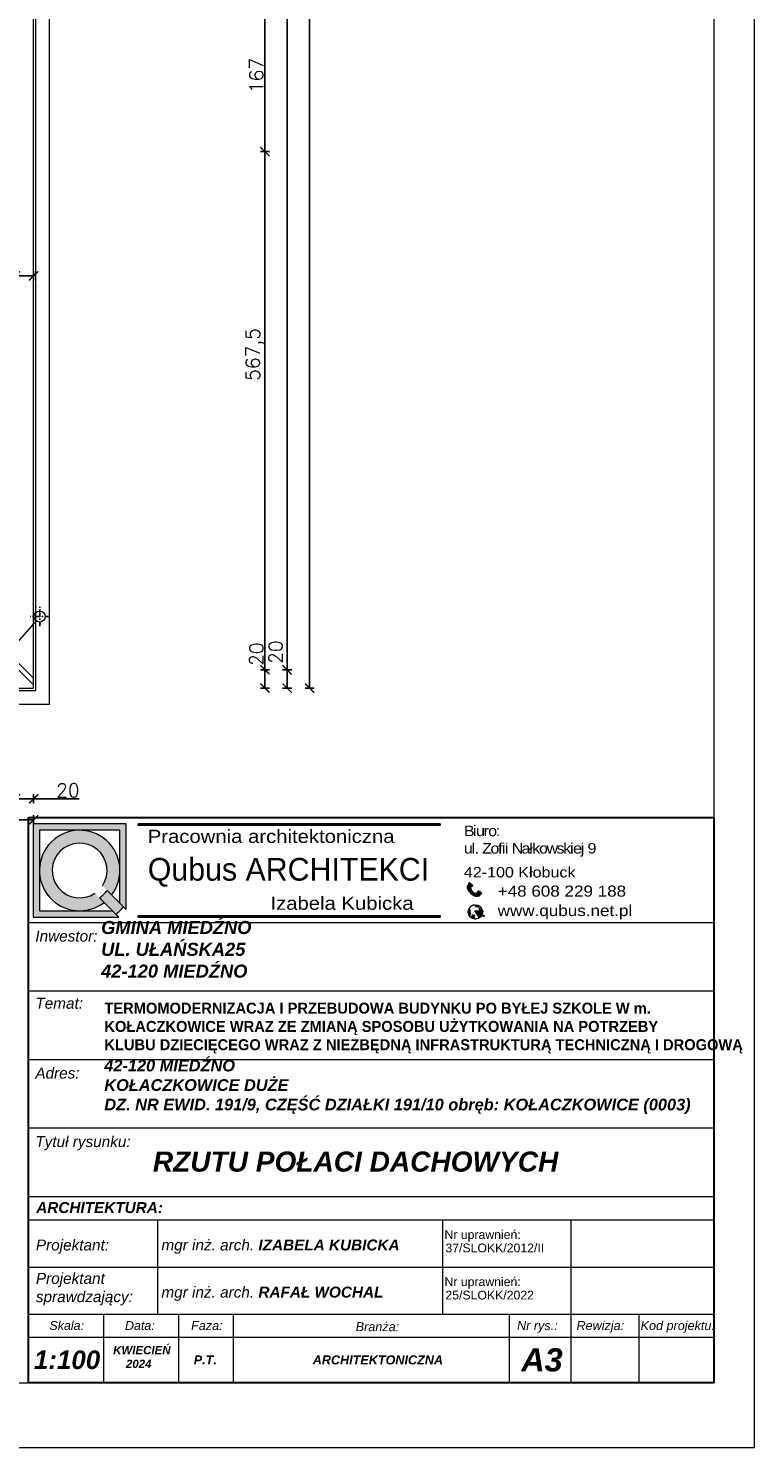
# Model space of a CAD drawing. Header units: millimetres. Extents: x -587 to 358276, y -26688 to 221215.
# Tile 225 of 256: x 16405 to 17200, y 5178 to 6732. Entities that reach past the tile are written whole.
import ezdxf
from ezdxf.enums import TextEntityAlignment as Align
from ezdxf.lldxf.tags import DXFTag

# ---------------------------------------------------------------- set-up
doc = ezdxf.new("R2010")
doc.units = ezdxf.units.MM
doc.header["$MEASUREMENT"] = 0
for name, pattern in [('ArchiTECH.PC Solid Line Type', [0]), ('AUSGEZOGEN', [0]), ('STRICHPUNKTX2', [2, 1, -0.5, 0, -0.5])]:
    doc.linetypes.add(name, pattern=pattern)
doc.layers.add('_B___I__', color=7, linetype='AUSGEZOGEN')
for name, color, linetype, lineweight in [('A_l.przerywana', 250, 'ICAD_ISO03W100', 9), ('A_l.widokowa', 250, 'Continuous', 18), ('l. przerywana', 3, 'ICAD_ISO03W100', 9), ('l.widokowa', 140, 'Continuous', 15), ('Nowe_820-G Rysunki Obrazki_Nr_pióra__23', 7, 'Continuous', 15), ('wymiarowanie', 176, 'Continuous', 9)]:
    doc.layers.add(name, color=color, linetype=linetype, lineweight=lineweight)
doc.styles.add('ArchiTECHStyle1', font='arial.ttf', dxfattribs={"height": 0.16})
doc.styles.add('Roman', font='SIMPLEX')
doc.styles.add('styl2', font='simplex.shx')
tags = doc.linetypes.add('ICAD_ISO03W100', pattern=[30, 12, -18]).pattern_tags.tags
tags[6:7] = [DXFTag(74, 4), DXFTag(75, 0), DXFTag(340, '0'), DXFTag(46, 1.0), DXFTag(50, 0.0), DXFTag(44, 0.0), DXFTag(45, 0.0)]
tags[4:5] = [DXFTag(74, 4), DXFTag(75, 0), DXFTag(340, '0'), DXFTag(46, 1.0), DXFTag(50, 0.0), DXFTag(44, 0.0), DXFTag(45, 0.0)]
doc.dimstyles.new('Kopia I_1.100', dxfattribs={"dimtxt": 15, "dimasz": 10, "dimexe": 5, "dimexo": 1, "dimgap": 1.5, "dimtad": 1, "dimdec": 1, "dimrnd": 0.5, "dimtxsty": 'styl2', "dimblk": 'ARCHTICK', "dimcen": 5, "dimadec": 0, "dimazin": 0, "dimtfac": 1, "dimtdec": 1, "dimtmove": 0, "dimatfit": 3, "dimldrblk": 'ARCHTICK', "dimfxl": 10, "dimfxlon": 1, "dimarcsym": 0})

# ---------------------------------------------------------------- blocks, each defined once
blk = doc.blocks.new('_ArchTick')
at = {"color": 0, "linetype": 'ByBlock', "const_width": 0.15}
blk.add_lwpolyline([(-0.5, -0.5), (0.5, 0.5)], dxfattribs=at)
blk = doc.blocks.new('*D1785')
at = {"layer": 'Defpoints', "color": 0}
for p in [(16391.2, 6504.7), (16411.2, 6496.2), (16411.2, 6461.2)]:
    blk.add_point(p, dxfattribs=at)
at = {"layer": 'wymiarowanie', "color": 0, "lineweight": -2}
for p, q in [((16391.2, 6466.2), (16391.2, 6456.2)), ((16411.2, 6466.2), (16411.2, 6456.2)), ((16391.2, 6461.2), (16411.2, 6461.2))]:
    blk.add_line(p, q, dxfattribs=at)
at = {"layer": 'wymiarowanie', "color": 0, "lineweight": -2, "xscale": 10, "yscale": 10, "zscale": 10, "rotation": 180}
blk.add_blockref('_ArchTick', (16391.2, 6461.2), dxfattribs=at)
at = {"layer": 'wymiarowanie', "color": 0, "lineweight": -2, "xscale": 10, "yscale": 10, "zscale": 10}
blk.add_blockref('_ArchTick', (16411.2, 6461.2), dxfattribs=at)
at = {"layer": 'wymiarowanie', "color": 0, "insert": (16371.3, 6472.8), "char_height": 15, "attachment_point": 5, "style": 'styl2'}
blk.add_mtext('20', dxfattribs=at)
blk = doc.blocks.new('*D1821')
at = {"layer": 'Defpoints', "color": 0}
for p in [(16391.2, 6066.8), (16411.2, 6064.4), (16411.2, 5888.7)]:
    blk.add_point(p, dxfattribs=at)
at = {"layer": 'wymiarowanie', "color": 0, "lineweight": -2}
for p, q in [((16391.2, 5893.7), (16391.2, 5883.7)), ((16411.2, 5893.7), (16411.2, 5883.7)), ((16391.2, 5888.7), (16411.2, 5888.7)), ((16411.2, 5888.7), (16461.1, 5888.7))]:
    blk.add_line(p, q, dxfattribs=at)
at = {"layer": 'wymiarowanie', "color": 0, "lineweight": -2, "xscale": 10, "yscale": 10, "zscale": 10, "rotation": 180}
blk.add_blockref('_ArchTick', (16391.2, 5888.7), dxfattribs=at)
at = {"layer": 'wymiarowanie', "color": 0, "lineweight": -2, "xscale": 10, "yscale": 10, "zscale": 10}
blk.add_blockref('_ArchTick', (16411.2, 5888.7), dxfattribs=at)
at = {"layer": 'wymiarowanie', "color": 0, "insert": (16448.7, 5898), "char_height": 15, "attachment_point": 5, "style": 'styl2'}
blk.add_mtext('20', dxfattribs=at)
blk = doc.blocks.new('*D1822')
at = {"layer": 'Defpoints', "color": 0}
for p in [(13336, 5893.7), (16411.2, 5893.7), (16411.2, 5865.6)]:
    blk.add_point(p, dxfattribs=at)
at = {"layer": 'wymiarowanie', "color": 0, "lineweight": -2}
for p, q in [((13336, 5870.6), (13336, 5860.6)), ((13336, 5865.6), (16411.2, 5865.6)), ((16411.2, 5870.6), (16411.2, 5860.6))]:
    blk.add_line(p, q, dxfattribs=at)
at = {"layer": 'wymiarowanie', "color": 0, "lineweight": -2, "xscale": 10, "yscale": 10, "zscale": 10, "rotation": 180}
blk.add_blockref('_ArchTick', (13336, 5865.6), dxfattribs=at)
at = {"layer": 'wymiarowanie', "color": 0, "lineweight": -2, "xscale": 10, "yscale": 10, "zscale": 10}
blk.add_blockref('_ArchTick', (16411.2, 5865.6), dxfattribs=at)
at = {"layer": 'wymiarowanie', "color": 0, "insert": (14873.6, 5874.9), "char_height": 15, "attachment_point": 5, "style": 'styl2'}
blk.add_mtext('3075', dxfattribs=at)
blk = doc.blocks.new('*D1837')
at = {"layer": 'Defpoints', "color": 0}
for p in [(15994.3, 6763.9), (15827.5, 6597.2), (16664.4, 6597.2)]:
    blk.add_point(p, dxfattribs=at)
at = {"layer": 'wymiarowanie', "color": 0, "lineweight": -2}
for p, q in [((16659.4, 6763.9), (16669.4, 6763.9)), ((16664.4, 6763.9), (16664.4, 6597.2)), ((16659.4, 6597.2), (16669.4, 6597.2))]:
    blk.add_line(p, q, dxfattribs=at)
at = {"layer": 'wymiarowanie', "color": 0, "lineweight": -2, "xscale": 10, "yscale": 10, "zscale": 10}
for p, rotation in [((16664.4, 6763.9), 90), ((16664.4, 6597.2), -90.00000000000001)]:
    blk.add_blockref('_ArchTick', p, dxfattribs=dict(at, rotation=rotation))
at = {"layer": 'wymiarowanie', "color": 0, "insert": (16655.1, 6680.6), "char_height": 15, "attachment_point": 5, "rotation": 90, "style": 'styl2'}
blk.add_mtext('167', dxfattribs=at)
blk = doc.blocks.new('*D1838')
at = {"layer": 'Defpoints', "color": 0}
for p in [(15827.5, 6597.2), (16664.4, 6029.8), (16696.1, 6029.8)]:
    blk.add_point(p, dxfattribs=at)
at = {"layer": 'wymiarowanie', "color": 0, "lineweight": -2}
for p, q in [((16659.4, 6597.2), (16669.4, 6597.2)), ((16664.4, 6597.2), (16664.4, 6029.8)), ((16669.4, 6029.8), (16659.4, 6029.8))]:
    blk.add_line(p, q, dxfattribs=at)
at = {"layer": 'wymiarowanie', "color": 0, "lineweight": -2, "xscale": 10, "yscale": 10, "zscale": 10}
for p, rotation in [((16664.4, 6597.2), 90), ((16664.4, 6029.8), -90.00000000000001)]:
    blk.add_blockref('_ArchTick', p, dxfattribs=dict(at, rotation=rotation))
at = {"layer": 'wymiarowanie', "color": 0, "insert": (16653.4, 6375.2), "char_height": 15, "attachment_point": 5, "rotation": 90, "style": 'styl2'}
blk.add_mtext('567,5', dxfattribs=at)
blk = doc.blocks.new('*D1839')
at = {"layer": 'Defpoints', "color": 0}
for p in [(16696.1, 6029.8), (16664.4, 6009.8), (16695.2, 6009.8)]:
    blk.add_point(p, dxfattribs=at)
at = {"layer": 'wymiarowanie', "color": 0, "lineweight": -2}
for p, q in [((16669.4, 6029.8), (16659.4, 6029.8)), ((16664.4, 6029.8), (16664.4, 6009.8)), ((16669.4, 6009.8), (16659.4, 6009.8))]:
    blk.add_line(p, q, dxfattribs=at)
at = {"layer": 'wymiarowanie', "color": 0, "lineweight": -2, "xscale": 10, "yscale": 10, "zscale": 10}
for p, rotation in [((16664.4, 6029.8), 90), ((16664.4, 6009.8), -90.00000000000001)]:
    blk.add_blockref('_ArchTick', p, dxfattribs=dict(at, rotation=rotation))
at = {"layer": 'wymiarowanie', "color": 0, "insert": (16655.1, 6047), "char_height": 15, "attachment_point": 5, "rotation": 90, "style": 'styl2'}
blk.add_mtext('20', dxfattribs=at)
blk = doc.blocks.new('*D1840')
at = {"layer": 'Defpoints', "color": 0}
for p in [(16659.4, 6029.8), (16688.7, 6029.8), (16659.4, 6009.8)]:
    blk.add_point(p, dxfattribs=at)
at = {"layer": 'wymiarowanie', "color": 0, "lineweight": -2}
for p, q in [((16683.7, 6029.8), (16693.7, 6029.8)), ((16688.7, 6009.8), (16688.7, 6029.8)), ((16683.7, 6009.8), (16693.7, 6009.8))]:
    blk.add_line(p, q, dxfattribs=at)
at = {"layer": 'wymiarowanie', "color": 0, "lineweight": -2, "xscale": 10, "yscale": 10, "zscale": 10}
for p, rotation in [((16688.7, 6029.8), 90), ((16688.7, 6009.8), -90.00000000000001)]:
    blk.add_blockref('_ArchTick', p, dxfattribs=dict(at, rotation=rotation))
at = {"layer": 'wymiarowanie', "color": 0, "insert": (16676.1, 6049.3), "char_height": 15, "attachment_point": 5, "rotation": 90, "style": 'styl2'}
blk.add_mtext('20', dxfattribs=at)
blk = doc.blocks.new('*D1841')
at = {"layer": 'Defpoints', "color": 0}
for p in [(16664.4, 7704.7), (16688.7, 7704.7), (16659.4, 6029.8)]:
    blk.add_point(p, dxfattribs=at)
at = {"layer": 'wymiarowanie', "color": 0, "lineweight": -2}
for p, q in [((16683.7, 7704.7), (16693.7, 7704.7)), ((16688.7, 6029.8), (16688.7, 7704.7)), ((16683.7, 6029.8), (16693.7, 6029.8))]:
    blk.add_line(p, q, dxfattribs=at)
at = {"layer": 'wymiarowanie', "color": 0, "lineweight": -2, "xscale": 10, "yscale": 10, "zscale": 10}
for p, rotation in [((16688.7, 7704.7), 90), ((16688.7, 6029.8), -90.00000000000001)]:
    blk.add_blockref('_ArchTick', p, dxfattribs=dict(at, rotation=rotation))
at = {"layer": 'wymiarowanie', "color": 0, "insert": (16679.3, 6867.3), "char_height": 15, "attachment_point": 5, "rotation": 90, "style": 'styl2'}
blk.add_mtext('1675', dxfattribs=at)
blk = doc.blocks.new('*D1843')
at = {"layer": 'Defpoints', "color": 0}
for p in [(16683.7, 7724.7), (16683.7, 6009.8), (16713.3, 6009.8)]:
    blk.add_point(p, dxfattribs=at)
at = {"layer": 'wymiarowanie', "color": 0, "lineweight": -2}
for p, q in [((16708.3, 7724.7), (16718.3, 7724.7)), ((16713.3, 7724.7), (16713.3, 6009.8)), ((16708.3, 6009.8), (16718.3, 6009.8))]:
    blk.add_line(p, q, dxfattribs=at)
at = {"layer": 'wymiarowanie', "color": 0, "lineweight": -2, "xscale": 10, "yscale": 10, "zscale": 10}
for p, rotation in [((16713.3, 7724.7), 90), ((16713.3, 6009.8), -90.00000000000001)]:
    blk.add_blockref('_ArchTick', p, dxfattribs=dict(at, rotation=rotation))
at = {"layer": 'wymiarowanie', "color": 0, "insert": (16704.1, 6867.3), "char_height": 15, "attachment_point": 5, "rotation": 90, "style": 'styl2'}
blk.add_mtext('1715', dxfattribs=at)

msp = doc.modelspace()

# ---------------------------------------------------------------- hatches: boundary and pattern name
for points in [[(16525.56, 5861.18), (16525.56, 5859.63), (16856.03, 5859.63), (16856.03, 5861.18)], [(16525.56, 5760.63), (16525.56, 5759.08), (16856.03, 5759.08), (16856.03, 5760.63)]]:
    msp.add_hatch(color=256).paths.add_polyline_path(points)
at = {"layer": 'wymiarowanie'}
h = msp.add_hatch(color=7, dxfattribs=at)
h.paths.add_polyline_path([(16410.54, 5861.18), (16512.63, 5861.18), (16512.63, 5767.29), (16509.54, 5770.39), (16505.62, 5774.3), (16505.62, 5810.13), (16505.62, 5854.17), (16461.58, 5854.17), (16417.54, 5854.17), (16417.54, 5810.13), (16417.54, 5766.09), (16461.58, 5766.09), (16497.41, 5766.09), (16501.33, 5762.18), (16504.42, 5759.08), (16410.54, 5759.08)])
h.paths.add_polyline_path([(16417.54, 5810.13, -0.4142136), (16461.58, 5854.17, -0.4142136), (16505.62, 5810.13, -0.1647641), (16496.56, 5783.37), (16491.55, 5788.37), (16486.52, 5793.41, 10.2455423), (16478.31, 5785.2), (16483.34, 5780.16), (16488.35, 5775.16, -0.1647641), (16461.58, 5766.09, -0.4142136)])
h = msp.add_hatch(color=7, dxfattribs=at)
h.paths.add_polyline_path([(16891.63, 5787.13), (16890.08, 5788.52, -0.2257017), (16889.68, 5790.86), (16886.01, 5794.16, 0.1923995), (16886.83, 5788.68, 0.0725634), (16889.76, 5785.06)])
h.paths.add_polyline_path([(16886.92, 5795.19), (16890.35, 5792.11), (16891.86, 5793.79), (16888.44, 5796.87)])
for color, points in [(1, [(16483.34, 5780.16, 0.0788738), (16491.55, 5788.37), (16496.56, 5783.37), (16505.62, 5774.3), (16509.54, 5770.39, -0.046709), (16501.33, 5762.18), (16497.41, 5766.09), (16488.35, 5775.16)]), (7, [(16902.5, 5765.24), (16903.67, 5765.13), (16902.5, 5764.46, 0.0122344), (16902.51, 5764.85, 0.0123937)]), (7, [(16899.4, 5758.58, 0.0114248), (16899.68, 5758.81), (16899.69, 5758.18)])]:
    msp.add_hatch(color=color, dxfattribs=at).paths.add_polyline_path(points)
h = msp.add_hatch(color=7, dxfattribs=at)
h.paths.add_polyline_path([(16891.63, 5787.13), (16893.17, 5785.74, 0.2257017), (16895.53, 5785.59), (16899.21, 5782.28, -0.1923995), (16893.67, 5782.52, -0.0725634), (16889.76, 5785.06)])
h.paths.add_polyline_path([(16900.13, 5783.29), (16896.71, 5786.38), (16898.22, 5788.06), (16901.65, 5784.97)])
h = msp.add_hatch(color=7, dxfattribs=at)
h.paths.add_polyline_path([(16894.13, 5765.97), (16901.8, 5761.59, -0.0172131), (16901.56, 5761.1), (16900.8, 5761.54, 0.008189), (16900.77, 5761.55, 0.5397497), (16899.66, 5760.96), (16899.68, 5758.81, -0.0114248), (16899.4, 5758.58)])
h.paths.add_polyline_path([(16894.13, 5765.97), (16902.5, 5765.24, -0.0123937), (16902.51, 5764.85, -0.0122344), (16902.5, 5764.46), (16901.25, 5763.75, 0.5397497), (16901.31, 5762.49, 0.008189), (16901.33, 5762.48), (16902.01, 5762.09, -0.0173245), (16901.8, 5761.59)])
h.paths.add_polyline_path([(16888.17, 5769.36, 0.4200987), (16888.55, 5767.48, -0.5369957), (16888.89, 5766.43, 0.2016291), (16888.56, 5764.46, 0.1070222), (16889.43, 5763.22, 0), (16889.43, 5763.22, -0.4365565), (16889.43, 5762.57, 0.1470815), (16888.67, 5761.92, 0.2070349), (16888.57, 5760.97, -0.421728), (16888.25, 5760.22, -0.3199581)])
h.paths.add_polyline_path([(16889.65, 5758.74, 0.4961021), (16890.96, 5759.51, -0.1925824), (16891.29, 5761.23, -0.3611399), (16892.4, 5761.2, 0.3674112), (16893.64, 5761.01, -1.0208574), (16894.03, 5760.8, -0.1185898), (16893.14, 5759.77, 0.3247332), (16893.06, 5758.56, 0.305926), (16895.31, 5757, -0.195201)])
h.paths.add_polyline_path([(16892.32, 5772.38, -0.2349861), (16899.24, 5771.23, 0.5278165), (16898.27, 5769.95, 0.1272686), (16897.08, 5770.45, -0.1207092), (16894.33, 5771.43, 0.0977798)])
h.paths.add_polyline_path([(16898.76, 5767.59, 0.3379247), (16899.21, 5768.56, 0.2733122), (16902.05, 5767.47, -0.0235046), (16902.27, 5766.77, -0.1267146)])
h.paths.add_polyline_path([(16901.8, 5761.59, 0.0173245), (16902.01, 5762.09), (16904.53, 5760.65), (16904.26, 5760.18)])
h.paths.add_polyline_path([(16901.8, 5761.59), (16904.26, 5760.18), (16903.99, 5759.71), (16901.56, 5761.1, 0.0172131)])

# ---------------------------------------------------------------- linework, layer by layer
at = {"color": 7}
for p, q in [((16509.54, 5770.39), (16512.63, 5767.29)), ((16501.33, 5762.18), (16504.42, 5759.08))]:
    msp.add_line(p, q, dxfattribs=at)
for points in [[(16525.56, 5861.18), (16525.56, 5859.63), (16856.03, 5859.63), (16856.03, 5861.18)], [(16525.56, 5760.63), (16525.56, 5759.08), (16856.03, 5759.08), (16856.03, 5760.63)]]:
    msp.add_lwpolyline(points, close=True)
at = {"layer": '_B___I__', "linetype": 'STRICHPUNKTX2', "ltscale": 5}
for p, q in [((16417.82, 6077.71), (16417.82, 6098.71)), ((16428.32, 6088.21), (16407.32, 6088.21))]:
    msp.add_line(p, q, dxfattribs=at)
at = {"layer": 'A_l.przerywana', "color": 7}
msp.add_line((16278.33, 6145.45), (16411.16, 6013.61), dxfattribs=at)
at = {"layer": 'A_l.widokowa', "color": 5}
for points in [[(13318.52, 7736.42), (13318.52, 5992.3), (16428.66, 5992.3), (16428.66, 7742.21), (15557.59, 7742.21), (15557.59, 7202.04), (14189.6, 7202.04), (14189.6, 7736.42)], [(13333.52, 7721.42), (13333.52, 6007.3), (16413.66, 6007.3), (16413.66, 7727.21), (15572.59, 7727.21), (15572.59, 7187.04), (14174.6, 7187.04), (14174.6, 7721.42)], [(13336.02, 7718.92), (13336.02, 6009.8), (16411.16, 6009.8), (16411.16, 7724.71), (15575.09, 7724.71), (15575.09, 7184.54), (14172.1, 7184.54), (14172.1, 7718.92)]]:
    msp.add_lwpolyline(points, close=True, dxfattribs=at)
at = {"layer": 'l. przerywana', "color": 7, "ltscale": 0.2}
msp.add_circle((16417.82, 6088.21), 6, dxfattribs=at)
at = {"layer": 'l.widokowa', "color": 7, "linetype": 'Continuous', "lineweight": 9}
msp.add_line((15835.94, 6597.16), (16411.16, 6020.86), dxfattribs=at)
at = {"layer": 'Nowe_820-G Rysunki Obrazki_Nr_pióra__23', "color": 7, "linetype": 'Continuous', "lineweight": 15}
for points in [[(17155.64, 8119.48), (17155.64, 5249.28)], [(13055.23, 5249.28), (17155.64, 5249.28)]]:
    msp.add_lwpolyline(points, dxfattribs=at)
at = {"layer": 'wymiarowanie'}
msp.add_line((16282.67, 5934.76), (16414.32, 6083.33), dxfattribs=at)
at = {"layer": 'wymiarowanie', "color": 0, "linetype": 'ArchiTECH.PC Solid Line Type', "lineweight": 9}
for p, q in [((16405.64, 5453.31), (16405.64, 5828.31)), ((16405.64, 5753.31), (17155.64, 5753.31)), ((16405.64, 5678.31), (17155.64, 5678.31)), ((16405.64, 5603.31), (17155.64, 5603.31)), ((16405.64, 5528.31), (17155.64, 5528.31)), ((16405.64, 5352.5), (16405.64, 5453.31)), ((16405.64, 5453.31), (17155.64, 5453.31)), ((16405.64, 5427.5), (17155.64, 5427.5)), ((16546.61, 5427.5), (16546.61, 5324.28)), ((16858.57, 5427.5), (16858.57, 5324.28)), ((16999.08, 5427.5), (16999.08, 5324.28)), ((16405.64, 5375.89), (17155.64, 5375.89)), ((16405.64, 5324.28), (17155.64, 5324.28)), ((16405.64, 5324.28), (17155.64, 5324.28)), ((16405.64, 5324.28), (17155.64, 5324.28)), ((16405.64, 5324.28), (17155.64, 5324.28)), ((16405.64, 5324.28), (17155.64, 5324.28)), ((16487.67, 5324.28), (16487.67, 5249.28)), ((16569.71, 5324.28), (16569.71, 5249.28)), ((16629.43, 5324.28), (16629.43, 5249.28)), ((16931.85, 5324.28), (16931.85, 5249.28)), ((16999.08, 5324.28), (16999.08, 5249.28)), ((17073.6, 5324.28), (17073.6, 5249.28)), ((16405.64, 5299.28), (17155.64, 5299.28))]:
    msp.add_line(p, q, dxfattribs=at)
at = {"layer": 'wymiarowanie', "color": 7}
for p, q in [((16888.44, 5796.87), (16886.92, 5795.19)), ((16888.44, 5796.87), (16891.86, 5793.79)), ((16886.01, 5794.16), (16889.68, 5790.86)), ((16886.92, 5795.19), (16890.35, 5792.11)), ((16890.08, 5788.52), (16896.69, 5782.57)), ((16890.35, 5792.11), (16891.86, 5793.79)), ((16899.21, 5782.28), (16895.53, 5785.59)), ((16896.71, 5786.38), (16898.22, 5788.06)), ((16900.13, 5783.29), (16896.71, 5786.38)), ((16901.65, 5784.97), (16898.22, 5788.06)), ((16901.65, 5784.97), (16900.13, 5783.29)), ((16903.67, 5765.13), (16894.13, 5765.97)), ((16894.13, 5765.97), (16904.26, 5760.18)), ((16899.69, 5758.18), (16894.13, 5765.97)), ((16901.25, 5763.75), (16903.67, 5765.13)), ((16899.66, 5760.96), (16899.69, 5758.18)), ((16900.77, 5761.55), (16903.99, 5759.71)), ((16901.31, 5762.49), (16904.53, 5760.65)), ((16904.26, 5760.18), (16903.99, 5759.71)), ((16904.26, 5760.18), (16904.53, 5760.65))]:
    msp.add_line(p, q, dxfattribs=at)
at = {"layer": 'wymiarowanie', "color": 1}
for p, q in [((16509.54, 5770.39), (16491.55, 5788.37)), ((16501.33, 5762.18), (16483.34, 5780.16))]:
    msp.add_line(p, q, dxfattribs=at)
at = {"layer": 'wymiarowanie'}
msp.add_lwpolyline([(13000.35, 8148.27), (13000.35, 5178.27), (17200.35, 5178.27), (17200.35, 8148.27), (13000.35, 8148.27)], dxfattribs=at)
at = {"layer": 'wymiarowanie', "color": 0, "lineweight": 30}
msp.add_lwpolyline([(16405.64, 5868.22), (17155.64, 5868.22), (17155.64, 5249.28), (16405.64, 5249.28)], close=True, dxfattribs=at)
at = {"layer": 'wymiarowanie', "color": 7}
for points in [[(16512.63, 5767.29), (16512.63, 5861.18), (16410.54, 5861.18), (16410.54, 5759.08), (16504.42, 5759.08)], [(16505.62, 5774.3), (16505.62, 5854.17), (16417.54, 5854.17), (16417.54, 5766.09), (16497.41, 5766.09)]]:
    msp.add_lwpolyline(points, dxfattribs=at)
at = {"layer": 'wymiarowanie', "color": 7, "lineweight": 13}
msp.add_circle((16894.63, 5764.85), 7.88, dxfattribs=at)
at = {"layer": 'wymiarowanie', "color": 7}
for centre, radius, start, end in [((16461.58, 5810.13), 44.04, 322.57509, 307.42491), ((16461.58, 5810.13), 30.02, 326.14921, 303.85079), ((16893.28, 5792.44), 7.47, 166.67958, 210.24197), ((16900.7, 5796.93), 16.14, 210.73037, 227.33158), ((16892.33, 5790.11), 2.75, 164.3158, 215.19037), ((16900.43, 5797.18), 16.14, 228.6417, 245.24291), ((16894.52, 5788.15), 2.75, 240.78291, 291.65748), ((16896.74, 5789.33), 7.47, 245.7313, 289.2937), ((16461.58, 5810.13), 62.28, 309.65143, 320.34857), ((16889.28, 5768.61), 1.34, 145.81653, 236.96537), ((16891.06, 5765.06), 2.57, 147.73007, 193.32869), ((16888.37, 5766.84), 0.665, 321.3211, 74.26354), ((16890.93, 5766.82), 5.74, 53.63525, 75.97372), ((16897.72, 5776.56), 6.15, 236.50654, 264.03785), ((16896.72, 5767.9), 2.58, 14.92604, 81.86713), ((16899.2, 5770.26), 0.974, 87.29907, 197.66327), ((16898.34, 5768.37), 0.884, 297.9169, 12.60242), ((16902.11, 5773.99), 7.23, 242.38997, 271.27687), ((16901.55, 5770.43), 3, 218.55426, 279.6995), ((16888.05, 5760.75), 0.568, 291.2453, 22.71136), ((16889.73, 5761.33), 1.21, 150.948, 197.73589), ((16891.87, 5765.84), 3.59, 202.61984, 227.05452), ((16890.12, 5760.98), 1.74, 113.52157, 146.9902), ((16889.13, 5762.89), 0.44, 313.10426, 47.44022), ((16890.01, 5759.63), 0.957, 247.55357, 353.09799), ((16893.27, 5759.95), 2.35, 147.18676, 190.78958), ((16891.83, 5760.55), 0.862, 48.68881, 128.11552), ((16893.13, 5761.83), 0.969, 221.07993, 301.77551), ((16893.93, 5759.11), 1.03, 140.11365, 212.07498), ((16895.34, 5759.45), 2.45, 201.19555, 269.23648), ((16891.46, 5762.14), 2.9, 305.31298, 332.36541), ((16893.84, 5760.91), 0.225, 330.54591, 152.91124), ((16900.41, 5760.89), 0.755, 59.2997, 174.60822), ((16901.7, 5763.14), 0.755, 125.86793, 241.17645)]:
    msp.add_arc(centre, radius, start, end, dxfattribs=at)
at = {"layer": 'wymiarowanie', "color": 1}
msp.add_arc((16461.58, 5810.13), 37.03, 305.9804, 324.0196, dxfattribs=at)

# ---------------------------------------------------------------- texts
at = {"attachment_point": 1}
for s, insert, char_height, width in [('{\\fCentury Gothic|b0|i0|c238|p34;\\W1.15;\\T0.8;Biuro:\\Pul. Zofii Nałkowskiej 9}', (16882.13, 5859.24), 11.4293, 445.0153), ('{\\fCentury Gothic|b0|i0|c238|p34;\\W1.15;Pracownia architektoniczna}', (16536.1, 5854.74), 14.4309, 326.0108), ('{\\fCentury Gothic|b0|i0|c238|p34;\\W1.15;42-100 Kłobuck}', (16882.13, 5813.98), 11.4293, 445.0153), ('{\\fCentury Gothic|b0|i0|c238|p34;\\W1.15;Izabela Kubicka}', (16670.4, 5781.54), 14.4309, 326.0108), ('{\\fCentury Gothic|b0|i0|c238|p34;\\W1.15;+48 608 229 188}', (16919.13, 5793.65), 12.1324, 472.3923), ('{\\fCentury Gothic|b0|i0|c238|p34;\\W1.15;www.qubus.net.pl}', (16919.13, 5772.38), 12.1324, 472.3923)]:
    msp.add_mtext(s, dxfattribs=dict(at, insert=insert, char_height=char_height, width=width))
at = {"insert": (16479.2, 5665.42), "char_height": 12, "width": 983.9024, "attachment_point": 1, "style": 'Roman'}
msp.add_mtext('\\pxi0,l0.785624,sm1,ql,t11.767752;{\\fCentury Gothic|b1|i0|c238|p34;TERMOMODERNIZACJA I PRZEBUDOWA BUDYNKU PO BYŁEJ SZKOLE W m. \\PKOŁACZKOWICE WRAZ ZE ZMIANĄ SPOSOBU UŻYTKOWANIA NA POTRZEBY \\PKLUBU DZIECIĘCEGO WRAZ Z NIEZBĘDNĄ INFRASTRUKTURĄ TECHNICZNĄ I DROGOWĄ}', dxfattribs=at)
at = {"layer": 'wymiarowanie', "color": 0, "style": 'ArchiTECHStyle1'}
for s, p in [('Nr uprawnień:', (16860.9, 5403.85)), ('37/SLOKK/2012/II', (16861.93, 5389.21)), ('Nr uprawnień:', (16860.9, 5352.24)), ('25/SLOKK/2022', (16861.93, 5337.6))]:
    msp.add_text(s, height=9.6, dxfattribs=at).set_placement(p, align=Align.BOTTOM_LEFT)
at = {"layer": 'wymiarowanie', "color": 7, "insert": (16536.15, 5823.87), "char_height": 24.8137, "width": 376.1842, "attachment_point": 1}
msp.add_mtext('{\\fCentury Gothic|b0|i0|c238|p34;Qubus ARCHITEKCI}', dxfattribs=at)
at = {"layer": 'wymiarowanie', "color": 1, "ltscale": 0.45, "attachment_point": 1}
for s, insert, char_height, width in [('{\\fArial|b1|i1|c238|p34;\\C7;GMINA MIEDŹNO\\PUL. UŁAŃSKA25\\P42-120 MIEDŹNO}', (16485.05, 5754.9), 14.3265, 814.3497), ('{\\fArial|b1|i1|c238|p34;\\C7;42-120 MIEDŹNO\\PKOŁACZKOWICE DUŻE\\P\\A1;DZ. NR EWID. 191/9, CZĘŚĆ DZIAŁKI 191/10\\A1; obręb: KOŁACZKOWICE (0003)}', (16488.52, 5602.97), 12.8, 693.7746)]:
    msp.add_mtext(s, dxfattribs=dict(at, insert=insert, char_height=char_height, width=width))
at = {"layer": 'wymiarowanie', "color": 0, "ltscale": 0.45, "attachment_point": 1}
for s, insert, char_height, width in [('{\\fArial CE|b0|i1|c238|p34;Inwestor:}', (16413.07, 5744.36), 11.9958, 761.9047), ('{\\fArial CE|b0|i1|c238|p34;Temat:}', (16413.07, 5670.78), 11.9958, 761.9047), ('{\\fArial CE|b0|i1|c238|p34;Adres:}', (16413.07, 5594.36), 11.9958, 761.9047), ('{\\fArial CE|b0|i1|c238|p34;Tytuł rysunku:}', (16413.07, 5519.36), 11.9958, 761.9047), ('{\\fArial|b1|i1|c238|p34; RZUTU POŁACI DACHOWYCH}', (16533.14, 5502.45), 22, 761.9047), ('{\\fArial|b1|i1|c238|p34;ARCHITEKTURA:}', (16414.01, 5447.1), 11.9958, 761.9047), ('{\\fArial CE|b0|i1|c238|p34;mgr inż. arch. \\fArial CE|b1|i1|c238|p34;IZABELA KUBICKA}', (16551.06, 5406.13), 11.9958, 761.9047), ('{\\fArial CE|b0|i1|c238|p34;Projektant:}', (16413.66, 5406.13), 11.9958, 761.9047), ('{\\fArial CE|b0|i1|c238|p34;Projektant\\Psprawdzający:}', (16413.66, 5369.54), 11.9958, 761.9047), ('{\\fArial CE|b0|i1|c238|p34;mgr inż. arch. \\fArial CE|b1|i1|c238|p34;RAFAŁ WOCHAL}', (16551.06, 5354.52), 11.9958, 761.9047), ('{\\fArial CE|b0|i1|c238|p34;Skala:}', (16428.47, 5316.86), 9.75, 761.9047), ('{\\fArial CE|b0|i1|c238|p34;Data:}', (16511.22, 5316.86), 9.75, 761.9047), ('{\\fArial CE|b0|i1|c238|p34;Faza:}', (16583.55, 5316.86), 9.8794, 761.9047), ('{\\fArial CE|b0|i1|c238|p34;Branża:}', (16763.72, 5315.65), 9.8794, 761.9047), ('{\\fArial CE|b0|i1|c238|p34;Nr rys.:}', (16940.35, 5316.86), 9.8794, 761.9047), ('{\\fArial CE|b0|i1|c238|p34;Rewizja:}', (17005.41, 5316.86), 9.8794, 761.9047), ('{\\fArial CE|b0|i1|c238|p34;Kod projektu:}', (17075.57, 5316.86), 9.8794, 761.9047), ('{\\fArial|b1|i1|c238|p34;1:100}', (16411.48, 5284.61), 20.3175, 609.5238), ('\\pxt16.667;{\\fArial|b1|i1|c238|p34;     KWIECIEŃ\\P         2024}', (16480.78, 5289.53), 9, 761.9047), ('{\\fArial|b1|i1|c238|p34;A3}', (16944.96, 5287.07), 25.3968, 761.9047), ('{\\fArial CE|b1|i1|c238|p34;P.T.}', (16586.44, 5279.24), 9.8794, 761.9047), ('{\\fArial CE|b1|i1|c238|p34;ARCHITEKTONICZNA}', (16716.69, 5279.24), 9.8794, 761.9047)]:
    msp.add_mtext(s, dxfattribs=dict(at, insert=insert, char_height=char_height, width=width))

# ---------------------------------------------------------------- dimensions: what is measured, and where the dimension line sits
at = {"layer": 'wymiarowanie'}
for base, p1, p2, picture, middle in [((16713.33, 6009.8), (16683.69, 7724.71), (16683.69, 6009.8), '*D1843', (16704.14, 6867.25)), ((16688.69, 7704.71), (16659.44, 6029.8), (16664.44, 7704.71), '*D1841', (16679.32, 6867.25)), ((16664.44, 6597.17), (15994.32, 6763.94), (15827.46, 6597.17), '*D1837', (16655.07, 6680.56))]:
    dim = msp.add_linear_dim(base=base, p1=p1, p2=p2, angle=90, dimstyle='Kopia I_1.100', override={"dimtmove": 1, "dimfxl": 5}, dxfattribs=at)
    dim.commit()
    dim.dimension.update_dxf_attribs({"geometry": picture, "text_midpoint": middle})
for base, p1, p2, picture, middle in [((16664.44, 6029.8), (15827.46, 6597.17), (16696.09, 6029.8), '*D1838', (16663.43, 6375.21)), ((16688.69, 6029.8), (16659.44, 6009.8), (16659.44, 6029.8), '*D1840', (16685.51, 6049.3)), ((16664.44, 6009.8), (16696.09, 6029.8), (16695.19, 6009.8), '*D1839', (16664.44, 6047.04))]:
    dim = msp.add_linear_dim(base=base, p1=p1, p2=p2, angle=90, dimstyle='Kopia I_1.100', override={"dimtmove": 1, "dimfxl": 5}, dxfattribs=at)
    dim.commit()
    dim.dimension.update_dxf_attribs({"geometry": picture, "text_midpoint": middle, "dimtype": 160})
for base, p1, p2, picture, middle in [((16411.16, 6461.2), (16391.16, 6504.71), (16411.16, 6496.15), '*D1785', (16371.32, 6463.42)), ((16411.16, 5888.65), (16391.16, 6066.8), (16411.16, 6064.35), '*D1821', (16448.68, 5877))]:
    dim = msp.add_linear_dim(base=base, p1=p1, p2=p2, dimstyle='Kopia I_1.100', override={"dimtmove": 1, "dimfxl": 5}, dxfattribs=at)
    dim.commit()
    dim.dimension.update_dxf_attribs({"geometry": picture, "text_midpoint": middle, "dimtype": 160})
dim = msp.add_linear_dim(base=(16411.16, 5865.56), p1=(13336.02, 5893.65), p2=(16411.16, 5893.65), dimstyle='Kopia I_1.100', override={"dimtmove": 1, "dimfxl": 5}, dxfattribs=at)
dim.commit()
dim.dimension.update_dxf_attribs({"geometry": '*D1822', "text_midpoint": (14873.59, 5874.93)})

doc.saveas('drawing.dxf')
